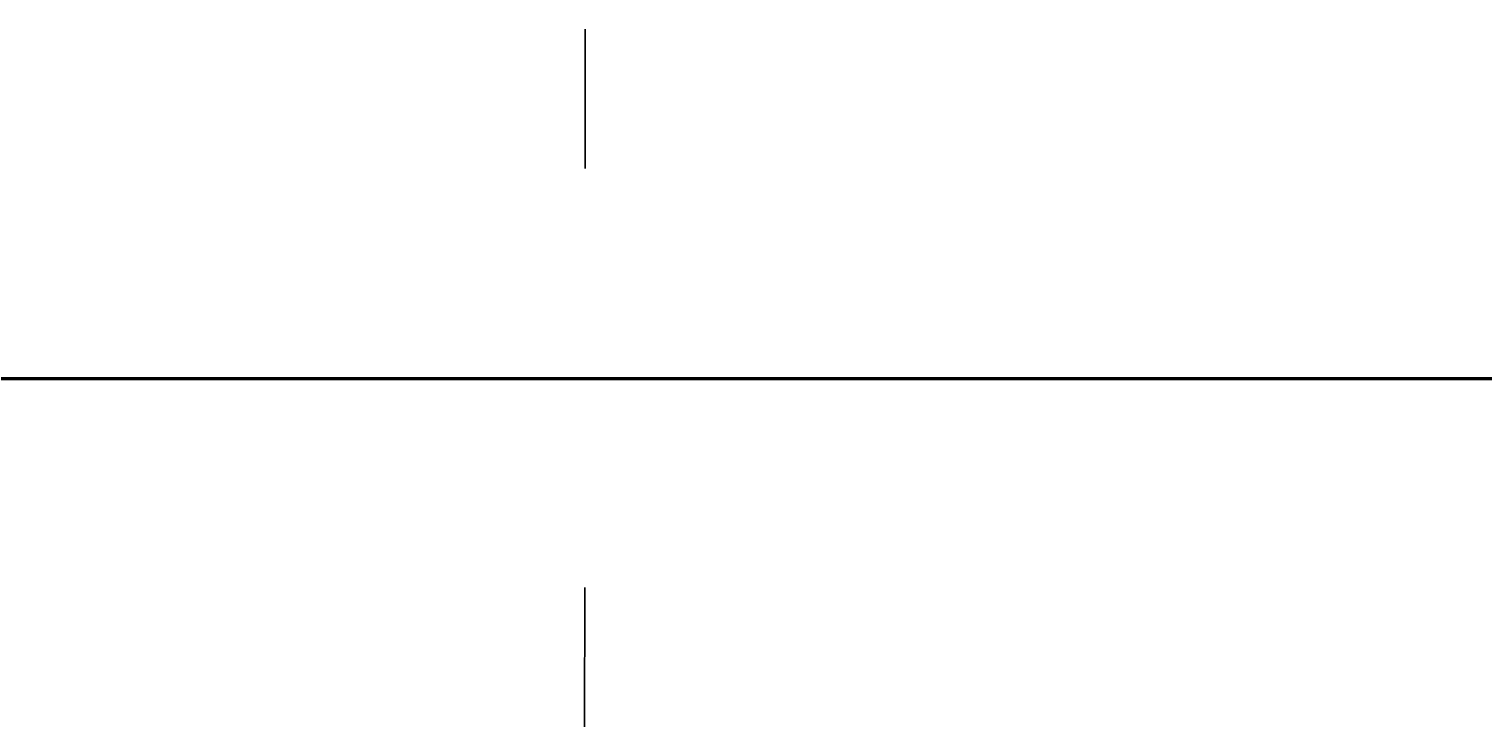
# Model space of a CAD drawing. Header units: millimetres. Extents: x -12354389001 to 271431, y -126469 to 48347.
# Tile 5 of 79: x -12350505534 to -12350157228, y -126061 to 41093. Entities that reach past the tile are written whole.
import ezdxf
from ezdxf.enums import TextEntityAlignment as Align

# ---------------------------------------------------------------- set-up
doc = ezdxf.new("R2010")
doc.units = ezdxf.units.MM
for name, pattern in [('1', [0]), ('4', [5, 3, -2]), ('BGS', [10, 0, 10])]:
    doc.linetypes.add(name, pattern=pattern)
doc.layers.get('0').update_dxf_attribs({"lineweight": 9})
doc.layers.add('00 opisy', color=7, linetype='Continuous', lineweight=25)
doc.layers.add('EBUPP', color=7, linetype='1', lineweight=30)
for name, color, linetype in [('EADOD', 7, 'Continuous'), ('EBUOA', 7, 'Continuous'), ('EDZPD', 3, '1'), ('EDZTD', 3, 'Continuous'), ('SDROK', 7, 'Continuous'), ('SDRPK', 7, '1'), ('SZNPM', 7, 'Continuous'), ('SZOPO', 7, 'BGS'), ('SZZPZ', 102, 'Continuous'), ('UCCOO', 6, 'Continuous'), ('UCCPOR', 6, '1'), ('UCCTO', 6, 'Continuous'), ('UEEOA', 1, 'Continuous'), ('UEEOO', 1, 'Continuous'), ('UEEPA', 1, '1'), ('UEEPON', 1, '1'), ('UEETO', 1, 'Continuous'), ('UGGOO', 2, 'Continuous'), ('UGGPOR', 2, '1'), ('UGGTO', 2, 'Continuous'), ('UKKOA', 7, 'Continuous'), ('UKKOO', 1, 'Continuous'), ('UKKPA', 1, '1'), ('UKKPB', 1, '1'), ('UKKTO', 1, 'Continuous'), ('UTTOO', 2, 'Continuous'), ('UTTPA', 1, '1'), ('UTTPO', 1, '1'), ('UTTTO', 2, 'Continuous'), ('UWWOA', 5, 'Continuous'), ('UWWOO', 5, 'Continuous'), ('UWWPA', 5, '1'), ('UWWPO', 5, '4'), ('UWWTO', 5, 'Continuous'), ('WUKOS', 7, 'Continuous'), ('WUKPS', 7, '1'), ('ZAKRES', 2, '1')]:
    doc.layers.add(name, color=color, linetype=linetype)
doc.styles.get("Standard").update_dxf_attribs({"font": 'arial.ttf'})

# ---------------------------------------------------------------- blocks, each defined once
blk = doc.blocks.new('GRO')
blk.add_circle((0, 0), 0.09)
blk = doc.blocks.new('DLI')
blk.add_circle((0, 0), 0.09)
for centre, start, end in [((0, 0.750093), 30.14144, 149.85856), ((-0.713298, 0.231779), 102.145781, 221.858708), ((0.713298, 0.231779), 318.141292, 77.854219), ((-0.440797, -0.606751), 174.149498, 293.852913), ((0.440797, -0.606751), 246.147087, 5.850502)]:
    blk.add_arc(centre, 0.75, start, end)
blk = doc.blocks.new('TRA')
for p, q in [((-5.5, 2.7539), (-5.5, 1.7539)), ((-4.5, 2.7539), (-4.5, 1.7539)), ((4.5, 2.7539), (4.5, 1.7539)), ((5.5, 2.7539), (5.5, 1.7539)), ((-0.5, -2.2461), (-0.5, -3.2461)), ((0.5, -2.2461), (0.5, -3.2461))]:
    blk.add_line(p, q)
blk = doc.blocks.new('DIG')
for p, q in [((-0.0078, 0.6309), (0.9542, 1.3483)), ((0.9542, 1.3483), (0.5976, 0.2024)), ((-0.6024, 0.1875), (-0.9874, 1.3242)), ((-0.9874, 1.3242), (-0.0078, 0.6309)), ((-1.5645, -0.5299), (-0.6024, 0.1875)), ((0.5976, 0.2024), (1.5772, -0.4909)), ((1.5772, -0.4909), (0.3772, -0.5058)), ((-0.3645, -0.515), (-1.5645, -0.5299)), ((0.0205, -1.6517), (-0.3645, -0.515)), ((0.3772, -0.5058), (0.0205, -1.6517))]:
    blk.add_line(p, q)
blk.add_circle((0, 0), 0.09)
blk = doc.blocks.new('PNN')
for p, q in [((5.2, 0), (4.0686, 1.1314)), ((1.2, 0), (9.2, 0)), ((5.2, 0), (4.0686, -1.1314))]:
    blk.add_line(p, q)
blk = doc.blocks.new('SLS')
blk.add_circle((0, 0), 0.35)
blk = doc.blocks.new('LAT')
for p, q in [((0, 1.2), (0, 2)), ((-2, 0), (-1.2, 0)), ((1.2, 0), (2, 0)), ((0, -1.2), (0, -2))]:
    blk.add_line(p, q)
blk = doc.blocks.new('STE')
for p, q in [((-1, 0.5), (-1, -0.5)), ((1, 0.5), (1, -0.5)), ((-1, 0), (1, 0))]:
    blk.add_line(p, q)
blk = doc.blocks.new('WLD')
for p, q in [((0.75, 0.5), (-0.75, 0.5)), ((-0.75, 0.5), (-0.75, -0.5)), ((0.75, -0.5), (0.75, 0.5)), ((-0.75, -0.5), (0.75, -0.5))]:
    blk.add_line(p, q)
blk = doc.blocks.new('KRA')
for p, q in [((-0.75, -0.3571), (-0.75, 0.3571)), ((-0.75, 0.3571), (0.75, 0.3571)), ((-0.25, -0.3571), (-0.25, 0.3571)), ((0.25, -0.3571), (0.25, 0.3571)), ((0.75, 0.3571), (0.75, -0.3571)), ((0.75, -0.3571), (-0.75, -0.3571))]:
    blk.add_line(p, q)
blk = doc.blocks.new('WLZ')
blk.add_circle((0, 0), 0.4)
blk = doc.blocks.new('PLT')
for p, q in [((6, 0), (4.8686, 1.1314)), ((1.2, 0), (9.2, 0)), ((4.6, 0), (3.4686, -1.1314))]:
    blk.add_line(p, q)
blk = doc.blocks.new('ZAS')
for p, q in [((0.25, 0.25), (-0.25, 0.25)), ((-0.25, 0.25), (-0.25, -0.25)), ((0.25, -0.25), (0.25, 0.25)), ((-0.25, -0.25), (0.25, -0.25))]:
    blk.add_line(p, q)
blk = doc.blocks.new('HYP')
for p, q in [((0, 1.5), (-0.5303, 0.9697)), ((0, 1.5), (0.5303, 0.9697)), ((0, 0.75), (0, 1.5))]:
    blk.add_line(p, q)
blk.add_circle((0, 0), 0.75)
blk = doc.blocks.new('WSP')
blk.add_circle((0, 0), 0.09)
blk = doc.blocks.new('Wrocławska 82')
at = {"layer": 'EBUPP', "linetype": '1'}
for p, q in [((-295551.02, 33932.19), (-295534.57, 33976.96)), ((-295539.58, 33927.84), (-295545.5, 33911.73)), ((-295545.5, 33911.73), (-295559.01, 33916.69)), ((-295551.88, 33810.96), (-295542.71, 33807.55)), ((-295542.71, 33807.55), (-295544.81, 33801.89)), ((-295544.81, 33801.89), (-295553.98, 33805.29)), ((-295548.12, 33785.67), (-295546.03, 33791.59)), ((-295546.03, 33791.59), (-295525.35, 33784.28)), ((-295527.45, 33778.35), (-295548.12, 33785.67)), ((-295567.3, 33780.94), (-295533.3, 33768.8)), ((-295535.42, 33762.88), (-295559.85, 33771.6))]:
    blk.add_line(p, q, dxfattribs=at)
at = {"layer": 'EDZPD', "linetype": '1'}
for p, q in [((-295542.9, 34067.41), (-295535.48, 34088.11)), ((-295542.9, 34067.41), (-295552.43, 34042.9)), ((-295550.2, 34006.39), (-295537.96, 34039.83)), ((-295600, 33831.77), (-295539.35, 33810.25)), ((-295551.21, 33810.36), (-295548.25, 33809.23)), ((-295543.62, 33798.82), (-295539.35, 33810.25)), ((-295548.25, 33809.23), (-295550.39, 33803.81)), ((-295548.25, 33809.23), (-295545.29, 33808.1)), ((-295547.45, 33802.69), (-295545.29, 33808.1)), ((-295545.29, 33808.1), (-295542.07, 33806.87)), ((-295542.07, 33806.87), (-295544.26, 33801.48)), ((-295547.45, 33802.69), (-295550.39, 33803.81)), ((-295544.26, 33801.48), (-295547.45, 33802.69)), ((-295543.62, 33798.82), (-295539.07, 33793.91)), ((-295551.93, 33793.66), (-295548.65, 33792.48)), ((-295548.65, 33792.48), (-295550.72, 33786.89)), ((-295549.92, 33786.61), (-295547.78, 33792.47)), ((-295547.78, 33792.47), (-295544.74, 33791.38)), ((-295544.74, 33791.38), (-295546.87, 33785.52)), ((-295544.74, 33791.38), (-295541.92, 33790.36)), ((-295544.04, 33784.5), (-295541.92, 33790.36)), ((-295541.92, 33790.36), (-295539.1, 33789.35)), ((-295546.87, 33785.52), (-295549.92, 33786.61)), ((-295544.04, 33784.5), (-295546.87, 33785.52)), ((-295541.21, 33783.49), (-295544.04, 33784.5)), ((-295550.24, 33774.1), (-295547.38, 33773.09)), ((-295549.45, 33767.29), (-295547.38, 33773.09)), ((-295547.38, 33773.09), (-295544.52, 33772.07)), ((-295546.58, 33766.28), (-295544.52, 33772.07)), ((-295544.52, 33772.07), (-295541.66, 33771.06)), ((-295541.66, 33771.06), (-295543.72, 33765.28)), ((-295549.45, 33767.29), (-295552.31, 33768.3)), ((-295546.58, 33766.28), (-295549.45, 33767.29)), ((-295543.72, 33765.28), (-295546.58, 33766.28)), ((-295540.85, 33764.27), (-295543.72, 33765.28))]:
    blk.add_line(p, q, dxfattribs=at)
at = {"layer": 'SDRPK', "linetype": '4'}
for p, q in [((-295546.88, 34056.18), (-295536.64, 34083.7)), ((-295540.04, 34074.56), (-295551.64, 34078.85)), ((-295550.64, 34046.07), (-295546.88, 34056.18)), ((-295536.13, 33974.29), (-295544.28, 33952.34)), ((-295544.28, 33952.34), (-295550.45, 33935.59)), ((-295549.86, 33935.34), (-295551.5, 33936.04)), ((-295544.81, 33911.47), (-295538.48, 33928.13)), ((-295550.48, 33912.14), (-295550.02, 33913.39)), ((-295548.52, 33912.84), (-295549.32, 33910.65)), ((-295549.26, 33910.63), (-295546.46, 33909.6)), ((-295552.41, 33902.39), (-295549.72, 33909.64)), ((-295549.72, 33909.64), (-295546.91, 33908.6)), ((-295554.07, 33881.2), (-295549.48, 33894.01)), ((-295550.73, 33869.1), (-295546.09, 33867.3)), ((-295546.09, 33867.3), (-295547.53, 33863.57)), ((-295547.53, 33863.57), (-295552.13, 33865.42)), ((-295557.61, 33849.02), (-295524.4, 33848.4)), ((-295558.59, 33848.4), (-295523.88, 33847.71)), ((-295559.18, 33846.88), (-295547.03, 33846.6)), ((-295547.03, 33846.6), (-295530.97, 33846.28)), ((-295558.83, 33846.25), (-295527.17, 33845.34)), ((-295523.55, 33757.41), (-295558.12, 33769.39))]:
    blk.add_line(p, q, dxfattribs=at)
at = {"layer": 'SDRPK', "linetype": '1'}
for p, q in [((-295542.12, 34072.91), (-295552.35, 34076.75)), ((-295547.56, 34058.79), (-295542.12, 34072.91)), ((-295543.91, 34068.26), (-295554.01, 34072.15)), ((-295545.73, 34063.54), (-295555.73, 34067.38)), ((-295557.55, 34062.45), (-295547.56, 34058.79)), ((-295561.51, 34000), (-295540.14, 34057.96)), ((-295547.82, 34053.46), (-295559.29, 34057.68)), ((-295534.43, 34053.85), (-295545.51, 34023.82)), ((-295541.79, 34053.5), (-295547.82, 34053.46)), ((-295561.39, 34052.01), (-295550.02, 34047.73)), ((-295550.1, 34047.52), (-295545.35, 34043.82)), ((-295553.46, 34041.07), (-295545.95, 34042.22)), ((-295545.51, 34023.82), (-295554.03, 34000.06)), ((-295545.5, 33911.73), (-295544.81, 33911.47)), ((-295545.06, 33899.72), (-295556.16, 33903.75)), ((-295549.21, 33889.81), (-295551.22, 33884.19)), ((-295546.63, 33888.25), (-295549.71, 33879.61)), ((-295549.71, 33879.61), (-295552.78, 33870.69)), ((-295553.19, 33824.71), (-295542.4, 33822.81)), ((-295553.04, 33821.93), (-295543.38, 33820.14)), ((-295569.24, 33783.75), (-295532.64, 33770.67))]:
    blk.add_line(p, q, dxfattribs=at)
for centre, radius, start, end in [((-295541.4773, 33915.016), 15.71, 256.81752, 284.55203), ((-295554.515, 33891.572), 5.59, 341.62638, 74.16816), ((-295541.1344, 33886.0758), 5.91, 82.86129, 158.41484), ((-295540.3315, 33833.145), 10.54, 258.68213, 333.2439), ((-295543.7304, 33813.349), 6.8, 3.04295, 87.04609)]:
    blk.add_arc(centre, radius, start, end, dxfattribs=at)
at = {"layer": 'SZOPO', "linetype": 'BGS'}
for p, q in [((-295538.98, 34025.2), (-295544.49, 34010.84)), ((-295544.49, 34010.84), (-295549.13, 34000)), ((-295549.13, 34000), (-295549.19, 33999.86)), ((-295549.19, 33999.86), (-295579.28, 33916.51)), ((-295545.5, 33911.73), (-295549.95, 33901.88)), ((-295549.95, 33901.88), (-295542.98, 33899.48)), ((-295542.98, 33899.48), (-295539.3, 33887.54)), ((-295544.96, 33889.77), (-295550.72, 33874.12)), ((-295539.3, 33887.54), (-295544.96, 33889.77)), ((-295600, 33832.39), (-295539.67, 33810.24)), ((-295539.67, 33810.24), (-295543.1, 33798.76)), ((-295543.1, 33798.76), (-295539.14, 33793.85))]:
    blk.add_line(p, q, dxfattribs=at)
at = {"layer": 'UCCPOR', "linetype": '1'}
for p, q in [((-295539.21, 33858.58), (-295560.93, 33866.29)), ((-295561.18, 33865.54), (-295527.64, 33853.56))]:
    blk.add_line(p, q, dxfattribs=at)
at = {"layer": 'UEEPON', "linetype": '1'}
for p, q in [((-295542.48, 34076.36), (-295537.64, 34089.48)), ((-295547.8, 34078.22), (-295551.39, 34079.47)), ((-295545.15, 34077.29), (-295547.8, 34078.22)), ((-295542.48, 34076.36), (-295545.15, 34077.29)), ((-295541.93, 34074.34), (-295542.48, 34076.36)), ((-295542.71, 34070.84), (-295541.93, 34074.34)), ((-295543.64, 34055.6), (-295537.13, 34073.01)), ((-295543.01, 34068.86), (-295542.71, 34070.84)), ((-295546.79, 34054.77), (-295541.27, 34069.73)), ((-295543.07, 34068.47), (-295543.01, 34068.86)), ((-295543.91, 34066.17), (-295543.07, 34068.47)), ((-295545.74, 34061.2), (-295543.91, 34066.17)), ((-295548.67, 34053.11), (-295545.74, 34061.2)), ((-295549.22, 34040.27), (-295543.64, 34055.6)), ((-295544.59, 34053.78), (-295546.79, 34054.77)), ((-295546.98, 34047.24), (-295544.59, 34053.78)), ((-295550.15, 34048.53), (-295548.67, 34053.11)), ((-295550, 34039.06), (-295546.98, 34047.24)), ((-295551.72, 34033.45), (-295549.22, 34040.27)), ((-295552.57, 34032.25), (-295550, 34039.06)), ((-295545.03, 34012.36), (-295540.93, 34023.7)), ((-295549.49, 34000.09), (-295545.03, 34012.36)), ((-295549.49, 34000.09), (-295549.52, 34000)), ((-295549.52, 34000), (-295561.88, 33966.27)), ((-295549.27, 33913.1), (-295550.58, 33909.68)), ((-295551.8, 33905.41), (-295548.84, 33912.93)), ((-295547.73, 33910.38), (-295547.26, 33912.32)), ((-295540.39, 33908.82), (-295546.71, 33908.68)), ((-295541.98, 33901.6), (-295550.67, 33903.73)), ((-295547.43, 33900.99), (-295550.96, 33902.35)), ((-295541.98, 33901.6), (-295540.3, 33902.07)), ((-295545.52, 33900.35), (-295547.43, 33900.99)), ((-295543, 33899.93), (-295545.52, 33900.35)), ((-295540.78, 33899.93), (-295543, 33899.93)), ((-295558.34, 33893.36), (-295549.11, 33890.61)), ((-295549.11, 33890.61), (-295539.47, 33886.73)), ((-295548.3, 33879.85), (-295545.57, 33887.31)), ((-295549.26, 33877.21), (-295548.3, 33879.85)), ((-295552.09, 33869.45), (-295549.26, 33877.21)), ((-295545.35, 33824.48), (-295556.51, 33826.41)), ((-295542.58, 33824), (-295545.35, 33824.48)), ((-295547.57, 33820.15), (-295573.43, 33824.29)), ((-295542.55, 33823.99), (-295542.58, 33824)), ((-295544.79, 33819.71), (-295547.57, 33820.15)), ((-295542.34, 33819.32), (-295544.79, 33819.71))]:
    blk.add_line(p, q, dxfattribs=at)
for centre, radius, start, end in [((-295546.3844, 33910.0313), 1.39, 165.47337, 256.45415), ((-295542.0977, 33889.0051), 1.48, 16.6859, 94.74035), ((-295541.3094, 33886.1717), 4.41, 108.2432, 165.04099), ((-295540.3924, 33834.1228), 10.36, 257.97921, 288.70468), ((-295544.8734, 33811.9111), 7.83, 21.3361, 71.12257)]:
    blk.add_arc(centre, radius, start, end, dxfattribs=at)
at = {"layer": 'UEETO'}
for p, q in [((-295547.26, 33912.32), (-295545.6594, 33909.3992)), ((-295545.6594, 33909.3992), (-295536.9195, 33909.3992)), ((-295555.8137, 33873.5377), (-295548.5545, 33873.0694))]:
    blk.add_line(p, q, dxfattribs=at)
at = {"layer": 'UGGPOR', "linetype": '1'}
for p, q in [((-295542.33, 34047.84), (-295541, 34051.51)), ((-295542.62, 34047.06), (-295542.33, 34047.84)), ((-295545.52, 34039.15), (-295542.62, 34047.06)), ((-295550.55, 34025.56), (-295545.52, 34039.15)), ((-295550.16, 34001.16), (-295538.84, 34033.34)), ((-295550.47, 33966.76), (-295548.78, 33966.25)), ((-295548.78, 33966.25), (-295539.56, 33963.45))]:
    blk.add_line(p, q, dxfattribs=at)
at = {"layer": 'UKKOA'}
for p, q in [((-295542.2667, 34109.17), (-295536.0131, 34109.17)), ((-295546.37, 34022.36), (-295547.8131, 34020.64)), ((-295553.741, 34020.64), (-295547.8131, 34020.64)), ((-295550.2292, 33959.4384), (-295543.9756, 33959.4384)), ((-295553.396, 33876.2604), (-295549.6954, 33874.1627)), ((-295549.6954, 33874.1627), (-295543.4418, 33874.1627))]:
    blk.add_line(p, q, dxfattribs=at)
at = {"layer": 'UKKPB', "linetype": '1'}
for p, q in [((-295538.3, 34105.73), (-295543.54, 34100.84)), ((-295543.5, 34030.72), (-295538.18, 34045.98)), ((-295546.38, 34022.66), (-295543.83, 34029.73)), ((-295554.23, 34001.52), (-295546.46, 34022.07)), ((-295538.8, 33910.55), (-295545.85, 33894.4)), ((-295550.34, 33897.99), (-295536.84, 33892.36)), ((-295545.85, 33894.4), (-295546.2, 33893.61)), ((-295546.2, 33893.61), (-295546.41, 33893.11)), ((-295546.41, 33893.11), (-295546.53, 33892.84)), ((-295546.53, 33892.84), (-295547.51, 33890.61)), ((-295547.51, 33890.61), (-295553.48, 33876.88))]:
    blk.add_line(p, q, dxfattribs=at)
at = {"layer": 'UKKTO'}
for p, q in [((-295553.66, 33876.41), (-295549.9213, 33873.0196)), ((-295549.9213, 33873.0196), (-295541.6699, 33873.0196)), ((-295556.3884, 33819.4849), (-295548.0827, 33819.4849))]:
    blk.add_line(p, q, dxfattribs=at)
at = {"layer": 'UTTPO', "linetype": '1'}
for p, q in [((-295531.69, 34001.39), (-295548.97, 33952.54)), ((-295540.4, 33969.46), (-295546.39, 33954.03)), ((-295555.1, 33957.01), (-295546.39, 33954.03)), ((-295546.39, 33954.03), (-295544.27, 33950.48)), ((-295548.97, 33952.54), (-295555.72, 33933.74)), ((-295548.97, 33952.54), (-295544.27, 33950.48)), ((-295552.84, 33891.94), (-295544.57, 33888.57)), ((-295544.57, 33888.57), (-295513.29, 33876.5)), ((-295550.57, 33870.05), (-295536.59, 33864.32)), ((-295539.25, 33811.49), (-295555.73, 33817.13))]:
    blk.add_line(p, q, dxfattribs=at)
at = {"layer": 'UWWPO', "linetype": '1'}
for p, q in [((-295542.15, 34058.11), (-295536.64, 34073)), ((-295547.8, 34042.86), (-295542.15, 34058.11)), ((-295552.04, 34031.31), (-295547.8, 34042.86)), ((-295544.01, 34041.34), (-295547.84, 34042.75)), ((-295545.49, 34037.39), (-295544.01, 34041.34)), ((-295550.14, 34024.75), (-295545.49, 34037.39)), ((-295544.74, 33893.15), (-295553.75, 33896.68)), ((-295545.99, 33889.07), (-295544.6, 33892.81)), ((-295545.99, 33889.07), (-295551.89, 33891.28)), ((-295545.99, 33889.07), (-295537.32, 33885.83)), ((-295556.34, 33846.25), (-295543.16, 33841.51)), ((-295541.33, 33840.86), (-295543.16, 33841.51))]:
    blk.add_line(p, q, dxfattribs=at)
at = {"layer": 'UWWTO'}
blk.add_line((-295544.57, 33892.97), (-295541.2918, 33894.5143), dxfattribs=at)
at = {"layer": 'WUKPS', "linetype": '1'}
for p, q in [((-295540.91, 34017.35), (-295547.66, 34000)), ((-295546.01, 34000), (-295539.49, 34016.81)), ((-295542.36, 34013.18), (-295541.78, 34012.95)), ((-295543.1, 34011.32), (-295541.92, 34010.85)), ((-295543.84, 34009.47), (-295543.23, 34009.22)), ((-295544.58, 34007.61), (-295543.33, 34007.1)), ((-295545.33, 34005.76), (-295544.68, 34005.49)), ((-295546.08, 34003.9), (-295544.74, 34003.36)), ((-295546.83, 34002.05), (-295546.14, 34001.77)), ((-295547.66, 34000), (-295550.98, 33991.46)), ((-295546.89, 33997.74), (-295546.01, 34000)), ((-295547.97, 33999.19), (-295546.54, 33998.63)), ((-295548.55, 33994.26), (-295546.89, 33997.74)), ((-295548.7, 33997.32), (-295548.02, 33997.06)), ((-295549.42, 33995.46), (-295548.2, 33994.99)), ((-295550.08, 33990.58), (-295548.55, 33994.26)), ((-295550.15, 33993.6), (-295549.58, 33993.38)), ((-295550.88, 33991.73), (-295549.78, 33991.31)), ((-295561.95, 33956.76), (-295550.08, 33990.58))]:
    blk.add_line(p, q, dxfattribs=at)
at = {"layer": 'ZAKRES', "linetype": '1'}
for p, q in [((-295558.79, 33983.33), (-295541.7, 34029.59)), ((-295539.3, 33810.2), (-295612.51, 33836.45)), ((-295543.57, 33798.88), (-295539.3, 33810.2)), ((-295539.03, 33793.87), (-295543.57, 33798.88))]:
    blk.add_line(p, q, dxfattribs=at)
at = {"layer": 'EADOD'}
for p in [(-295542.9, 34067.41), (-295548.25, 33809.23), (-295547.45, 33802.69), (-295544.26, 33801.48), (-295543.62, 33798.82), (-295548.65, 33792.48), (-295547.78, 33792.47), (-295541.92, 33790.36), (-295549.92, 33786.61), (-295546.87, 33785.52), (-295544.04, 33784.5), (-295547.38, 33773.09), (-295544.52, 33772.07), (-295549.45, 33767.29), (-295546.58, 33766.28), (-295543.72, 33765.28)]:
    blk.add_blockref('GRO', p, dxfattribs=at)
at = {"layer": 'SZZPZ'}
for name, p in [('TRA', (-295537.52, 34105.47)), ('TRA', (-295540.41, 34093.29)), ('TRA', (-295544.21, 34083.39)), ('DIG', (-295550.78, 34080.65)), ('DIG', (-295546.85, 34079.26)), ('DLI', (-295545.4, 34063.33)), ('TRA', (-295554.93, 34057.55)), ('DLI', (-295547.95, 34056.85)), ('TRA', (-295536.44, 34002.54)), ('DLI', (-295541.45, 34002.97)), ('DLI', (-295550.86, 34002.43)), ('TRA', (-295541.45, 33984.96)), ('DLI', (-295548.64, 33983.15)), ('TRA', (-295548.79, 33968.84)), ('DIG', (-295545.16, 33959.44)), ('DIG', (-295547.23, 33953.96)), ('TRA', (-295539.79, 33914.26)), ('DLI', (-295543, 33906.45)), ('DLI', (-295549.05, 33905.79)), ('TRA', (-295538.24, 33904.28)), ('DLI', (-295546.12, 33882.03)), ('TRA', (-295543, 33877.13)), ('DLI', (-295547.75, 33876.99)), ('DLI', (-295550.03, 33871.25)), ('TRA', (-295547.16, 33865.9)), ('DLI', (-295547.09, 33862.99)), ('DLI', (-295551.09, 33856.55)), ('TRA', (-295544.96, 33852.4)), ('TRA', (-295538.09, 33834.34)), ('TRA', (-295553.12, 33833.42)), ('DLI', (-295547.18, 33831.17)), ('DLI', (-295541.79, 33829.85)), ('DLI', (-295547.8, 33817.68)), ('TRA', (-295541.42, 33815.15)), ('DLI', (-295541.48, 33813.04)), ('TRA', (-295538.53, 33796.04)), ('DLI', (-295543.43, 33796)), ('TRA', (-295549.2, 33740.91))]:
    blk.add_blockref(name, p, dxfattribs=at)
at = {"layer": 'UEEOO'}
for p, rotation in [((-295534.92, 34076.23), 248.66), ((-295546.92, 34043.47), 68.670002), ((-295546.92, 34043.47), 251.189998), ((-295558.85, 34011.48), 68.749997)]:
    blk.add_blockref('PNN', p, dxfattribs=dict(at, rotation=rotation))
at = {"layer": 'UEEPA'}
for name, p, rotation in [('LAT', (-295546.92, 34043.47), 89.99999900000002), ('STE', (-295547.26, 33912.32), 341.360001), ('LAT', (-295542.47, 33890.48), 88.970007)]:
    blk.add_blockref(name, p, dxfattribs=dict(at, rotation=rotation))
for p in [(-295546.92, 34043.47), (-295542.47, 33890.48)]:
    blk.add_blockref('SLS', p, dxfattribs=at)
at = {"layer": 'UKKPA'}
for name, p, rotation in [('KRA', (-295544.77, 34064.51), 66.449999), ('KRA', (-295549.16, 34032.15), 61.98999499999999), ('KRA', (-295543.58, 34030.19), 70.480002), ('WLD', (-295550.79, 33957.98), 65.770013)]:
    blk.add_blockref(name, p, dxfattribs=dict(at, rotation=rotation))
for p in [(-295546.38, 34022.36), (-295541.77, 33963.29)]:
    blk.add_blockref('WLZ', p, dxfattribs=at)
at = {"layer": 'UTTOO'}
for p, rotation in [((-295546.74, 34057.77), 68.510011), ((-295546.74, 34057.77), 250.81), ((-295556.59, 34034.38), 70.609994)]:
    blk.add_blockref('PLT', p, dxfattribs=dict(at, rotation=rotation))
at = {"layer": 'UTTPA'}
blk.add_blockref('SLS', (-295546.74, 34057.77), dxfattribs=at)
at = {"layer": 'UWWPA'}
for name, p in [('HYP', (-295543.38, 34042.64)), ('ZAS', (-295544.57, 33892.97))]:
    blk.add_blockref(name, p, dxfattribs=at)
at = {"layer": 'WUKOS'}
for p in [(-295542.28, 34073.25), (-295542.61, 34072.75), (-295546.21, 34064.21), (-295546.46, 34063.48), (-295548.89, 34054.1), (-295549.14, 34053.48), (-295543.33, 34042.65), (-295549.96, 34032.53), (-295549.12, 34032.11), (-295546.42, 34031.54), (-295543.58, 34030.21), (-295542.95, 34030), (-295542.24, 34014.39), (-295545.07, 34001.5), (-295549.47, 33991.6), (-295548.42, 33983.06), (-295545.43, 33911.49), (-295542.74, 33906.35), (-295549.76, 33901.92), (-295546.19, 33899.71), (-295542.89, 33899.58), (-295549.75, 33894.95), (-295542.83, 33891.89), (-295542.35, 33890.47), (-295549.6, 33889.14), (-295549.25, 33889.07), (-295546.88, 33888.39), (-295546.37, 33888.16), (-295541.73, 33871.55), (-295543.42, 33820.28), (-295547.68, 33817.54)]:
    blk.add_blockref('WSP', p, dxfattribs=at)
at = {"layer": 'EBUOA', "oblique": 15}
blk.add_text('g', height=2.5, dxfattribs=at).set_placement((-295548.62, 33806.2))
at = {"layer": 'EDZTD', "oblique": 15}
for s, p in [('475/30', (-295556.31, 33811.44)), ('475/29', (-295560.32, 33810.38)), ('475/100', (-295550.79, 33809.58)), ('475/101', (-295547.84, 33808.46)), ('475/102', (-295545.67, 33805.06)), ('475/48', (-295559.87, 33798.23)), ('475/46', (-295553.39, 33796.14)), ('475/44', (-295547.63, 33793.63)), ('475/107', (-295557.99, 33792.79)), ('475/43', (-295543.45, 33791.75)), ('475/45', (-295551.19, 33789.96)), ('475/42', (-295542.4, 33787.35)), ('475/80', (-295553.07, 33776.88)), ('475/78', (-295559.45, 33773.84)), ('475/82', (-295546.69, 33773)), ('475/79', (-295556, 33772.27)), ('475/81', (-295549.93, 33770.17)), ('475/83', (-295544.91, 33768.39))]:
    blk.add_text(s, height=2.5, dxfattribs=at).set_placement(p, align=Align.TOP_LEFT)
at = {"layer": 'SDROK', "oblique": 15}
for s, rotation, p in [('asf.', 338.94, (-295549.78, 34072.27)), ('ch.asf', 69.76999, (-295542.56, 34059.43)), ('ch.asf.', 70.27999, (-295544.23, 34019.29)), ('bet.', 342.38, (-295553.36, 33859.12)), ('ch.bruk', 358.85, (-295545.05, 33846.9)), ('j.asf.', 349.52, (-295553.78, 33823.21))]:
    blk.add_text(s, height=1.5, rotation=rotation, dxfattribs=at).set_placement(p)
for s, p in [('bet.', (-295546.96, 34049.14)), ('asf.', (-295552.24, 34036.83))]:
    blk.add_text(s, height=1.5, dxfattribs=at).set_placement(p)
at = {"layer": 'SZNPM', "oblique": 15}
blk.add_text('%%U1232.21', height=1.8, dxfattribs=at).set_placement((-295552.99, 33985.02))
at = {"layer": 'UCCOO', "oblique": 15}
blk.add_text('c.o', height=1.8, rotation=340.34, dxfattribs=at).set_placement((-295544.62, 33859.76))
at = {"layer": 'UCCTO', "oblique": 15}
blk.add_text('1-1.2/10', height=1.5, rotation=341.84878, dxfattribs=at).set_placement((-295543.64, 33861.11), align=Align.TOP_LEFT)
at = {"layer": 'UEEOA', "oblique": 15}
blk.add_text('e', height=1.8, dxfattribs=at).set_placement((-295548.7, 33912.82), align=Align.TOP_LEFT)
at = {"layer": 'UEEOO', "oblique": 15}
for rotation, p in [(340.74, (-295546.45, 34078.88)), (69.85001, (-295545.61, 34066.47)), (69.11, (-295551.74, 33909.75)), (69.94801, (-295549.53, 33879.49)), (350.18, (-295545.45, 33825.49)), (350.92, (-295548.12, 33820.05))]:
    blk.add_text('eNA', height=1.8, rotation=rotation, dxfattribs=at).set_placement(p, align=Align.TOP_LEFT)
at = {"layer": 'UEETO', "oblique": 15}
blk.add_text('971a-2-11', height=1.5, dxfattribs=at).set_placement((-295545.53, 33909.9))
for s, rotation, p in [('1-1.2/30', 345.25644, (-295546.26, 33903.79)), ('1-1.1/84', 70.01689, (-295548.7, 33881.92)), ('1-1.1/84', 349.7317, (-295550.41, 33826.48)), ('1-1.1/36', 350.90827, (-295545.47, 33819.31))]:
    blk.add_text(s, height=1.5, rotation=rotation, dxfattribs=at).set_placement(p, align=Align.TOP_LEFT)
blk.add_text('1-1.3/30', height=1.5, rotation=356.30861, dxfattribs=at).set_placement((-295555.65, 33874.03))
at = {"layer": 'UGGOO', "oblique": 15}
blk.add_text('gA', height=1.8, rotation=343.13, dxfattribs=at).set_placement((-295550.61, 33967.32))
at = {"layer": 'UGGTO', "oblique": 15}
blk.add_text('1-1.1/1', height=1.5, rotation=342.3628, dxfattribs=at).set_placement((-295553.96, 33969.09), align=Align.TOP_LEFT)
at = {"layer": 'UKKOA', "oblique": 15}
blk.add_text('219.07', height=1.8, dxfattribs=at).set_placement((-295535.37, 34109.77), align=Align.RIGHT)
for s, p in [('k', (-295546.86, 34024.02)), ('212.64', (-295550.59, 34021.65)), ('k', (-295542.63, 33963.4)), ('ndn', (-295549.55, 33959.43)), ('213.25', (-295549.63, 33874.2))]:
    blk.add_text(s, height=1.8, dxfattribs=at).set_placement(p, align=Align.TOP_LEFT)
blk.add_text('219.18', height=1.8, dxfattribs=at).set_placement((-295547.17, 34023.04), align=Align.TOP_RIGHT)
for s, p in [('217.36', (-295550.07, 33960.04)), ('216.75', (-295549.53, 33874.76)), ('216.08', (-295556.25, 33819.98))]:
    blk.add_text(s, height=1.8, dxfattribs=at).set_placement(p)
at = {"layer": 'UKKOO', "oblique": 15}
blk.add_text('zaasf.', height=1.8, dxfattribs=at).set_placement((-295550.65, 34020.58), align=Align.TOP_LEFT)
blk.add_text('kA', height=1.8, rotation=66.35, dxfattribs=at).set_placement((-295548.14, 33891.64), align=Align.TOP_LEFT)
at = {"layer": 'UKKTO', "oblique": 15}
blk.add_text('1-1.1/5', height=1.5, rotation=67.55725, dxfattribs=at).set_placement((-295546.85, 33894.49), align=Align.TOP_LEFT)
blk.add_text('971a-2-7', height=1.5, dxfattribs=at).set_placement((-295549.79, 33875.02), align=Align.TOP_LEFT)
blk.add_text('971a-2-4', height=1.5, dxfattribs=at).set_placement((-295556.25, 33819.98))
at = {"layer": 'UTTOO', "oblique": 15}
blk.add_text('tA', height=1.8, rotation=343.46516, dxfattribs=at).set_placement((-295552.18, 33816.25))
at = {"layer": 'UTTTO', "oblique": 15}
for s, rotation, p in [('1-1.1/10', 340.13782, (-295553.63, 33957.7)), ('1-1.1/4', 338.66238, (-295555.54, 33893.91)), ('1-1.1/2', 341.20981, (-295550.77, 33816.45))]:
    blk.add_text(s, height=1.5, rotation=rotation, dxfattribs=at).set_placement(p, align=Align.TOP_LEFT)
at = {"layer": 'UWWOA', "oblique": 15}
for p in [(-295550.02, 34043.01), (-295551.71, 34040.29), (-295544.04, 33892.77)]:
    blk.add_text('w', height=1.8, dxfattribs=at).set_placement(p)
at = {"layer": 'UWWOO', "oblique": 15}
for s, rotation, p in [('wA100', 69.76999, (-295549.41, 34023.87)), ('wA', 340.24, (-295543.02, 33841.61))]:
    blk.add_text(s, height=1.8, rotation=rotation, dxfattribs=at).set_placement(p)
blk.add_text('ndn.', height=1.8, dxfattribs=at).set_placement((-295544.98, 33893.73))
at = {"layer": 'UWWTO', "oblique": 15}
blk.add_text('1-1.1/14', height=1.5, rotation=340.37264, dxfattribs=at).set_placement((-295543.66, 33842.69), align=Align.TOP_LEFT)
at = {"layer": 'WUKOS', "oblique": 15}
for s, rotation, p in [('219.18', 340.89, (-295546.15, 34074.64)), ('219.08', 340.29, (-295547.03, 34073.39)), ('219.21', 340.5, (-295550.18, 34065.5)), ('219.31', 340.4, (-295550.69, 34064.09)), ('219.66', 340.17, (-295552.95, 34055.58)), ('219.50', 342.4, (-295553.63, 34054.16)), ('219.47', 341.87, (-295554.85, 34049.75)), ('219.58', 339.28, (-295555.41, 34048.49)), ('219.33', 67.60001, (-295549.7, 34032.87)), ('219.22', 70.37001, (-295548.48, 34032.25)), ('219.32', 70.41001, (-295545.56, 34031.31)), ('219.22', 70.38001, (-295543.16, 34031.04)), ('219.34', 69.72999, (-295542, 34030.24)), ('218.96', 67.29, (-295550.94, 33991.97)), ('218.67', 67.64001, (-295548.53, 33991.09)), ('217.11', 343.53, (-295549.95, 33899.94)), ('216.91', 77.45999, (-295549.64, 33889.49)), ('216.83', 80.22999, (-295548.3, 33888.92)), ('216.91', 72.79, (-295547.98, 33884.89)), ('216.95', 71.84, (-295546.73, 33883.99))]:
    blk.add_text(s, height=1.8, rotation=rotation, dxfattribs=at).set_placement(p)
for s, p in [('219.46', (-295550.36, 34046.14)), ('219.35', (-295543.72, 34041.14)), ('zaasf.', (-295543.72, 34040.26)), ('219.44', (-295553.01, 34039.28)), ('219.05', (-295542.08, 34014.1)), ('218.16', (-295544.87, 34000.9)), ('217.87', (-295547.87, 33983.49)), ('217.76', (-295557.15, 33968.15)), ('217.53', (-295556.31, 33911.78)), ('217.35', (-295545.61, 33910.41)), ('217.19', (-295542.17, 33905.34)), ('217.28', (-295549.42, 33902.1)), ('217.19', (-295542.74, 33899.71)), ('217.01', (-295549.67, 33895.24)), ('216.85', (-295542.7, 33892.15)), ('217.14', (-295542.34, 33889.35)), ('216.49', (-295553.13, 33868.46)), ('216.45', (-295553.3, 33862.01)), ('216.62', (-295551.01, 33857.79)), ('216.44', (-295554.63, 33854.92)), ('216.16', (-295556.19, 33841.25)), ('215.84', (-295556.47, 33825.41)), ('215.79', (-295543.03, 33820.36)), ('216.18', (-295547.76, 33816.42)), ('216.16', (-295545.45, 33813.46))]:
    blk.add_text(s, height=1.8, dxfattribs=at).set_placement(p)

msp = doc.modelspace()

# ---------------------------------------------------------------- block references
at = {"layer": '00 opisy', "color": 7, "ltscale": 0.5, "xscale": 41788.44072896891, "zscale": 41788.44072896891}
msp.add_blockref('Wrocławska 82', (72579.819, -76527.721), dxfattribs=at)

doc.saveas('drawing.dxf')
